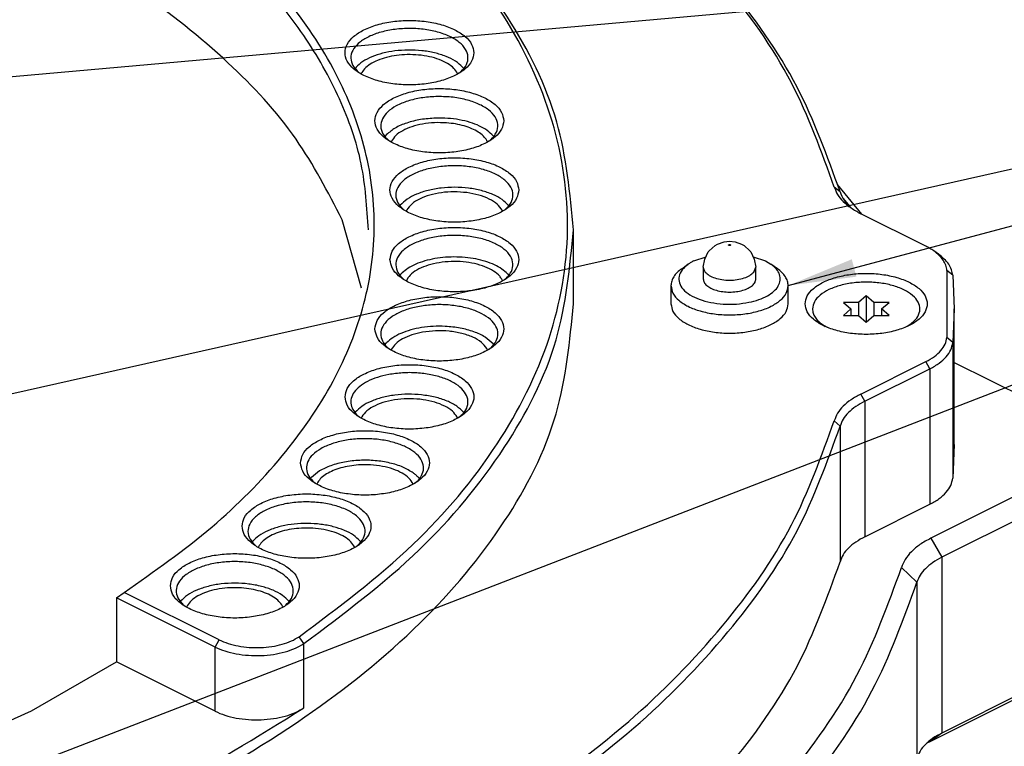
# Model space of a CAD drawing. Header units: inches. Extents: x -343 to 520, y -275 to 283.
# Tile 15 of 42: x -81 to -31, y -196 to -159. Entities that reach past the tile are written whole.
import ezdxf

# ---------------------------------------------------------------- set-up
doc = ezdxf.new("R2010")
doc.units = ezdxf.units.IN
doc.layers.add('1', color=7, linetype='Continuous')
doc.dimstyles.get("Standard").update_dxf_attribs({"dimtxt": 0.18, "dimasz": 0.18, "dimexe": 0.18, "dimexo": 0.0625, "dimgap": 0.09, "dimtad": 0, "dimtih": 1, "dimtoh": 1, "dimdec": 4, "dimzin": 0, "dimdsep": 46, "dimtxsty": 'Standard', "dimcen": 0.09, "dimadec": 0, "dimazin": 0, "dimtfac": 1, "dimtdec": 4, "dimtofl": 0, "dimtmove": 0, "dimatfit": 3, "dimfxl": 1, "dimtolj": 1, "dimtzin": 0, "dimarcsym": 0})

# ---------------------------------------------------------------- blocks, each defined once
blk = doc.blocks.new('0515-2034_3__135', base_point=(-40.6, -174.479))
at = {"color": 7, "linetype": 'Continuous'}
for p, q in [((-37.85, -172.864), (-38.24, -173.201)), ((-37.46, -173.201), (-37.85, -172.864)), ((-37.85, -172.864), (-37.85, -174.163)), ((-38.24, -173.201), (-39.019, -173.201)), ((-39.019, -173.201), (-38.629, -173.539)), ((-38.24, -173.201), (-38.24, -173.876)), ((-37.46, -173.201), (-37.46, -173.876)), ((-36.681, -173.201), (-37.46, -173.201)), ((-37.071, -173.539), (-36.681, -173.201)), ((-38.629, -173.539), (-39.019, -173.876)), ((-39.019, -173.876), (-38.24, -173.876)), ((-38.629, -173.539), (-38.629, -173.876)), ((-38.24, -173.876), (-37.85, -174.214)), ((-37.85, -174.214), (-37.46, -173.876)), ((-37.46, -173.876), (-36.681, -173.876)), ((-36.681, -173.876), (-37.071, -173.539)), ((-37.071, -173.539), (-37.071, -173.876)), ((-40.095, -174.333), (-39.953, -174.433)), ((-40.095, -174.333), (-39.849, -174.479)), ((-37.879, -174.188), (-37.85, -174.163)), ((-37.85, -174.163), (-37.821, -174.188)), ((-35.85, -174.479), (-35.605, -174.333)), ((-35.605, -174.333), (-35.748, -174.434))]:
    blk.add_line(p, q, dxfattribs=at)
for points, knots in [([(-35.605, -174.333), (-35.481, -174.233), (-35.256, -174.051), (-35.073, -173.66), (-35.124, -173.25), (-35.388, -172.89), (-35.812, -172.592), (-36.371, -172.361), (-37.029, -172.21), (-37.743, -172.149), (-38.465, -172.182), (-39.144, -172.308), (-39.738, -172.516), (-40.198, -172.796), (-40.53, -173.137), (-40.578, -173.413), (-40.6, -173.539)], [0, 0, 0, 0, 0.471549, 0.863312, 1.232894, 1.652947, 2.164646, 2.77189, 3.455346, 4.182854, 4.916161, 5.616261, 6.248602, 6.78923, 7.23382, 7.611459, 7.611459, 7.611459, 7.611459]), ([(-40.6, -173.539), (-40.593, -173.61), (-40.58, -173.758), (-40.473, -173.967), (-40.312, -174.166), (-40.17, -174.275), (-40.095, -174.333)], [0, 0, 0, 0, 0.2132269, 0.4405759, 0.6926607, 0.9753776, 0.9753776, 0.9753776, 0.9753776])]:
    blk.add_open_spline(points, degree=3, knots=knots, dxfattribs=at)
blk = doc.blocks.new('E7018-22581_smp_connector_ring__143', base_point=(-216.35, -226.202))
at = {"color": 7, "linetype": 'Continuous'}
for p, q in [((-63.986, -161.155), (-64.038, -161.221)), ((-58.68, -161.44), (-58.603, -161.372)), ((-58.462, -161.22), (-58.528, -161.141)), ((-63.838, -161.426), (-63.819, -161.442)), ((-63.724, -161.494), (-63.725, -161.497)), ((-58.776, -161.498), (-58.781, -161.484)), ((-62.419, -164.605), (-62.506, -164.705)), ((-62.305, -164.912), (-62.278, -164.933)), ((-57.243, -164.984), (-57.284, -164.902)), ((-57.155, -164.931), (-57.071, -164.86)), ((-56.931, -164.705), (-56.963, -164.663)), ((-62.176, -164.947), (-62.191, -164.984)), ((-61.716, -168.229), (-61.735, -168.254)), ((-61.534, -168.46), (-61.512, -168.478)), ((-61.387, -168.463), (-61.42, -168.532)), ((-56.379, -168.476), (-56.339, -168.443)), ((-56.158, -168.253), (-56.161, -168.248)), ((-38.613, -168.36), (-38.52, -168.432)), ((-63.708, -172.477), (-64.694, -168.968)), ((-56.473, -168.533), (-56.495, -168.483)), ((-34.796, -170.323), (-38.126, -168.659)), ((-52.85, -173.279), (-52.85, -169.486)), ((-34.146, -170.737), (-34.391, -170.563)), ((-61.735, -171.824), (-61.684, -171.761)), ((-56.299, -171.976), (-56.376, -172.043)), ((-56.227, -171.742), (-56.158, -171.824)), ((-33.715, -171.562), (-33.715, -174.996)), ((-33.415, -171.816), (-33.35, -173.539)), ((-61.515, -172.045), (-61.534, -172.029)), ((-56.472, -172.101), (-56.479, -172.085)), ((-33.35, -173.539), (-33.415, -175.262)), ((-33.35, -180.484), (-33.35, -173.539)), ((-62.506, -175.371), (-62.422, -175.273)), ((-57.07, -175.524), (-57.155, -175.596)), ((-56.965, -175.326), (-56.931, -175.371)), ((-62.279, -175.598), (-62.304, -175.579)), ((-62.177, -175.615), (-62.191, -175.649)), ((-57.243, -175.65), (-57.285, -175.566)), ((-38.126, -177.9), (-34.796, -176.235)), ((-37.913, -178.266), (-34.584, -176.601)), ((-64.039, -178.857), (-64.022, -178.834)), ((-63.815, -179.082), (-63.838, -179.064)), ((-58.64, -179.044), (-58.684, -179.08)), ((-58.467, -178.849), (-58.462, -178.856)), ((-63.692, -179.069), (-63.724, -179.135)), ((-58.777, -179.136), (-58.8, -179.085)), ((-33.35, -180.484), (-33.415, -182.207)), ((-66.315, -182.241), (-66.267, -182.181)), ((-66.095, -182.463), (-66.115, -182.446)), ((-65.95, -182.419), (-66.002, -182.517)), ((-61.053, -182.519), (-61.06, -182.5)), ((-60.88, -182.393), (-60.956, -182.46)), ((-60.81, -182.156), (-60.739, -182.241)), ((-37.913, -185.211), (-34.584, -183.546)), ((-69.31, -185.48), (-69.228, -185.384)), ((-63.771, -185.433), (-63.734, -185.48)), ((-69.084, -185.706), (-69.105, -185.69)), ((-68.982, -185.726), (-68.995, -185.758)), ((-64.047, -185.759), (-64.09, -185.673)), ((-63.874, -185.633), (-63.958, -185.705)), ((-76.26, -188.336), (-75.862, -188.063)), ((-70.993, -190.498), (-75.862, -188.063)), ((-71.205, -190.864), (-76.26, -188.336)), ((-76.26, -188.336), (-76.26, -191.627)), ((-72.986, -188.54), (-72.971, -188.519)), ((-67.417, -188.529), (-67.41, -188.539)), ((-72.763, -188.764), (-72.786, -188.746)), ((-72.641, -188.753), (-72.671, -188.818)), ((-67.724, -188.818), (-67.749, -188.765)), ((-67.585, -188.724), (-67.631, -188.762)), ((-80.611, -194.138), (-76.26, -191.627)), ((-71.205, -194.155), (-76.26, -191.627)), ((-83.626, -195.495), (-80.611, -194.138))]:
    blk.add_line(p, q, dxfattribs=at)
at = {"color": 1, "linetype": 'Continuous'}
for p, q in [((-39.188, -167.534), (-39.485, -167.295)), ((-33.415, -171.816), (-33.715, -171.562)), ((-33.415, -175.262), (-33.715, -174.996)), ((-33.415, -175.262), (-33.415, -182.207)), ((-34.584, -176.601), (-34.796, -176.235)), ((-34.584, -176.601), (-34.584, -183.546)), ((-37.913, -178.266), (-38.126, -177.9)), ((-37.913, -178.266), (-37.913, -185.211)), ((-39.188, -179.544), (-39.485, -179.264)), ((-39.188, -179.544), (-39.188, -186.49)), ((-71.205, -190.864), (-70.993, -190.498)), ((-66.659, -190.686), (-66.902, -190.338)), ((-71.205, -194.155), (-71.205, -190.864)), ((-66.659, -193.977), (-66.659, -190.686))]:
    blk.add_line(p, q, dxfattribs=at)
at = {"color": 7, "linetype": 'Continuous'}
for points, knots in [([(-64.694, -168.968), (-65.425, -167.555), (-66.962, -164.582), (-70.603, -160.688), (-75.177, -157.057), (-80.725, -153.802), (-87.104, -150.959), (-94.208, -148.587), (-101.899, -146.725), (-110.031, -145.423), (-118.448, -144.653), (-124.136, -144.638), (-126.996, -144.63)], [0, 0, 0, 0, 4.753857, 10.001563, 15.824697, 22.244738, 29.237335, 36.744152, 44.681846, 52.948939, 61.43141, 70.007537, 70.007537, 70.007537, 70.007537]), ([(-39.485, -167.295), (-40.14, -165.474), (-41.505, -161.684), (-45.22, -156.517), (-50.05, -151.575), (-53.972, -148.788), (-56.025, -147.33)], [0, 0, 0, 0, 5.779184, 12.034216, 18.897744, 26.43677, 26.43677, 26.43677, 26.43677]), ([(-39.188, -167.534), (-39.845, -165.707), (-41.214, -161.904), (-44.943, -156.719), (-49.79, -151.759), (-53.725, -148.963), (-55.785, -147.499)], [0, 0, 0, 0, 5.799297, 12.076098, 18.963514, 26.528777, 26.528777, 26.528777, 26.528777]), ([(-66.902, -190.338), (-64.887, -188.831), (-61.077, -185.983), (-56.673, -180.776), (-53.865, -175.258), (-52.848, -169.492), (-53.696, -163.713), (-56.347, -158.168), (-60.607, -152.924), (-64.335, -150.049), (-66.307, -148.528)], [0, 0, 0, 0, 7.529706, 14.234779, 20.265128, 25.899297, 31.515203, 37.495882, 44.131211, 51.5825, 51.5825, 51.5825, 51.5825]), ([(-52.85, -169.486), (-53.023, -167.618), (-53.38, -163.759), (-56.169, -158.265), (-60.388, -153.067), (-64.1, -150.211), (-66.062, -148.701)], [0, 0, 0, 0, 5.582674, 11.535092, 18.135138, 25.537191, 25.537191, 25.537191, 25.537191]), ([(-63.35, -169.486), (-63.424, -168.352), (-63.573, -166.044), (-64.766, -162.66), (-66.631, -159.379), (-69.216, -156.242), (-72.444, -153.251), (-74.954, -151.531), (-76.26, -150.636)], [0, 0, 0, 0, 3.395387, 6.909567, 10.644738, 14.676809, 19.053639, 23.797995, 23.797995, 23.797995, 23.797995]), ([(-75.862, -188.063), (-74.323, -186.988), (-71.388, -184.937), (-67.761, -181.28), (-65.076, -177.424), (-63.426, -173.378), (-62.866, -169.226), (-63.426, -165.075), (-65.076, -161.028), (-67.761, -157.172), (-71.388, -153.516), (-74.323, -151.464), (-75.862, -150.389)], [0, 0, 0, 0, 5.622587, 10.725548, 15.361092, 19.635308, 23.709896, 27.784484, 32.0587, 36.694244, 41.797205, 47.419792, 47.419792, 47.419792, 47.419792]), ([(-57.95, -160.407), (-57.976, -160.259), (-58.03, -159.939), (-58.408, -159.537), (-58.937, -159.204), (-59.622, -158.951), (-60.408, -158.793), (-61.25, -158.739), (-62.093, -158.793), (-62.88, -158.951), (-63.562, -159.204), (-64.097, -159.537), (-64.457, -159.939), (-64.593, -160.407), (-64.457, -160.876), (-64.097, -161.278), (-63.562, -161.61), (-62.88, -161.863), (-62.093, -162.022), (-61.25, -162.076), (-60.408, -162.022), (-59.622, -161.863), (-58.937, -161.61), (-58.408, -161.278), (-58.03, -160.876), (-57.976, -160.555), (-57.95, -160.407)], [0, 0, 0, 0, 0.441607, 0.958372, 1.584316, 2.316343, 3.12913, 3.985081, 4.841032, 5.65382, 6.385847, 7.01179, 7.528555, 7.970162, 8.411769, 8.928534, 9.554478, 10.286505, 11.099292, 11.955243, 12.811194, 13.623982, 14.356009, 14.981953, 15.498717, 15.940324, 15.940324, 15.940324, 15.940324]), ([(-58.603, -161.372), (-58.499, -161.259), (-58.305, -161.047), (-58.214, -160.615), (-58.363, -160.198), (-58.706, -159.842), (-59.204, -159.548), (-59.831, -159.327), (-60.548, -159.192), (-61.311, -159.151), (-62.07, -159.207), (-62.775, -159.356), (-63.384, -159.59), (-63.859, -159.894), (-64.176, -160.26), (-64.288, -160.683), (-64.16, -161.109), (-63.951, -161.315), (-63.838, -161.426)], [0, 0, 0, 0, 0.455603, 0.850364, 1.254071, 1.730634, 2.306196, 2.975448, 3.71446, 4.489059, 5.260576, 5.990719, 6.6465, 7.206255, 7.668658, 8.065963, 8.466255, 8.935652, 8.935652, 8.935652, 8.935652]), ([(-61.993, -160.318), (-62.204, -160.351), (-62.609, -160.416), (-63.164, -160.603), (-63.637, -160.833), (-63.876, -161.053), (-63.986, -161.155)], [0, 0, 0, 0, 0.639354, 1.228889, 1.751725, 2.19993, 2.19993, 2.19993, 2.19993]), ([(-58.528, -161.141), (-58.645, -161.037), (-58.897, -160.811), (-59.394, -160.579), (-59.976, -160.398), (-60.625, -160.292), (-61.307, -160.254), (-61.765, -160.297), (-61.993, -160.318)], [0, 0, 0, 0, 0.466534, 1.012049, 1.626774, 2.29137, 2.981002, 3.668373, 3.668373, 3.668373, 3.668373]), ([(-61.364, -160.505), (-61.546, -160.515), (-61.902, -160.534), (-62.411, -160.634), (-62.868, -160.782), (-63.248, -160.978), (-63.551, -161.206), (-63.67, -161.403), (-63.724, -161.494)], [0, 0, 0, 0, 0.545661, 1.06829, 1.550919, 1.98058, 2.350964, 2.666401, 2.666401, 2.666401, 2.666401]), ([(-58.781, -161.484), (-58.842, -161.388), (-58.975, -161.177), (-59.311, -160.94), (-59.732, -160.742), (-60.234, -160.599), (-60.786, -160.511), (-61.17, -160.507), (-61.364, -160.505)], [0, 0, 0, 0, 0.338671, 0.740468, 1.208623, 1.733746, 2.298825, 2.882519, 2.882519, 2.882519, 2.882519]), ([(-56.418, -163.893), (-56.443, -163.745), (-56.497, -163.424), (-56.876, -163.023), (-57.404, -162.69), (-58.089, -162.437), (-58.875, -162.279), (-59.718, -162.225), (-60.56, -162.279), (-61.347, -162.437), (-62.029, -162.69), (-62.564, -163.023), (-62.924, -163.424), (-63.061, -163.893), (-62.924, -164.362), (-62.564, -164.764), (-62.029, -165.096), (-61.347, -165.349), (-60.56, -165.507), (-59.718, -165.562), (-58.875, -165.507), (-58.089, -165.349), (-57.404, -165.096), (-56.876, -164.764), (-56.497, -164.362), (-56.443, -164.041), (-56.418, -163.893)], [0, 0, 0, 0, 0.441607, 0.958372, 1.584316, 2.316343, 3.12913, 3.985081, 4.841032, 5.65382, 6.385847, 7.01179, 7.528555, 7.970162, 8.411769, 8.928534, 9.554478, 10.286505, 11.099292, 11.955243, 12.811194, 13.623982, 14.356009, 14.981953, 15.498717, 15.940324, 15.940324, 15.940324, 15.940324]), ([(-59.901, -162.656), (-60.152, -162.672), (-60.638, -162.705), (-61.321, -162.867), (-61.905, -163.103), (-62.358, -163.408), (-62.655, -163.771), (-62.753, -164.186), (-62.622, -164.601), (-62.416, -164.803), (-62.305, -164.912)], [0, 0, 0, 0, 0.752792, 1.461036, 2.094632, 2.634721, 3.082262, 3.470209, 3.863901, 4.325014, 4.325014, 4.325014, 4.325014]), ([(-57.071, -164.86), (-56.965, -164.744), (-56.767, -164.528), (-56.681, -164.084), (-56.844, -163.661), (-57.207, -163.301), (-57.727, -163.008), (-58.378, -162.793), (-59.118, -162.661), (-59.637, -162.658), (-59.901, -162.656)], [0, 0, 0, 0, 0.464102, 0.865949, 1.279968, 1.772365, 2.368243, 3.059827, 3.820236, 4.612315, 4.612315, 4.612315, 4.612315]), ([(-59.898, -163.76), (-60.159, -163.777), (-60.664, -163.811), (-61.366, -163.988), (-61.971, -164.229), (-62.279, -164.487), (-62.419, -164.605)], [0, 0, 0, 0, 0.782257, 1.515035, 2.165051, 2.712819, 2.712819, 2.712819, 2.712819]), ([(-56.963, -164.663), (-57.058, -164.57), (-57.265, -164.368), (-57.674, -164.147), (-58.156, -163.963), (-58.704, -163.835), (-59.292, -163.759), (-59.695, -163.76), (-59.898, -163.76)], [0, 0, 0, 0, 0.399767, 0.86141, 1.38076, 1.946757, 2.543989, 3.154529, 3.154529, 3.154529, 3.154529]), ([(-59.352, -164.003), (-59.558, -163.995), (-59.967, -163.98), (-60.564, -164.05), (-61.113, -164.183), (-61.579, -164.381), (-61.955, -164.623), (-62.107, -164.846), (-62.176, -164.947)], [0, 0, 0, 0, 0.618901, 1.226522, 1.796514, 2.306919, 2.744178, 3.109177, 3.109177, 3.109177, 3.109177]), ([(-57.284, -164.902), (-57.34, -164.825), (-57.46, -164.657), (-57.731, -164.46), (-58.062, -164.287), (-58.454, -164.15), (-58.889, -164.049), (-59.195, -164.018), (-59.352, -164.003)], [0, 0, 0, 0, 0.286156, 0.615795, 0.990852, 1.407166, 1.856537, 2.328148, 2.328148, 2.328148, 2.328148]), ([(-55.647, -167.442), (-55.672, -167.294), (-55.726, -166.973), (-56.105, -166.571), (-56.633, -166.238), (-57.318, -165.986), (-58.104, -165.827), (-58.947, -165.773), (-59.789, -165.827), (-60.576, -165.986), (-61.258, -166.238), (-61.793, -166.571), (-62.153, -166.973), (-62.29, -167.442), (-62.153, -167.91), (-61.793, -168.312), (-61.258, -168.645), (-60.576, -168.897), (-59.789, -169.056), (-58.947, -169.11), (-58.104, -169.056), (-57.318, -168.897), (-56.633, -168.645), (-56.105, -168.312), (-55.726, -167.91), (-55.672, -167.589), (-55.647, -167.442)], [0, 0, 0, 0, 0.441607, 0.958372, 1.584316, 2.316343, 3.12913, 3.985081, 4.841032, 5.65382, 6.385847, 7.01179, 7.528555, 7.970162, 8.411769, 8.928534, 9.554478, 10.286505, 11.099292, 11.955243, 12.811194, 13.623982, 14.356009, 14.981953, 15.498717, 15.940324, 15.940324, 15.940324, 15.940324]), ([(-56.339, -168.443), (-56.228, -168.33), (-56.023, -168.121), (-55.908, -167.689), (-56.037, -167.266), (-56.369, -166.902), (-56.859, -166.601), (-57.482, -166.373), (-58.2, -166.231), (-58.966, -166.185), (-59.731, -166.236), (-60.445, -166.383), (-61.062, -166.614), (-61.545, -166.918), (-61.868, -167.286), (-61.985, -167.712), (-61.858, -168.141), (-61.648, -168.348), (-61.534, -168.46)], [0, 0, 0, 0, 0.467573, 0.868116, 1.270599, 1.742702, 2.314353, 2.982077, 3.722473, 4.501161, 5.27883, 6.016298, 6.67958, 7.246035, 7.713532, 8.114044, 8.516562, 8.988742, 8.988742, 8.988742, 8.988742]), ([(-56.161, -168.248), (-56.269, -168.139), (-56.506, -167.899), (-56.994, -167.651), (-57.574, -167.455), (-58.231, -167.335), (-58.926, -167.292), (-59.621, -167.33), (-60.281, -167.446), (-60.867, -167.638), (-61.362, -167.883), (-61.605, -168.12), (-61.716, -168.229)], [0, 0, 0, 0, 0.459905, 1.00283, 1.621009, 2.295128, 2.999223, 3.704206, 4.380901, 5.003064, 5.550865, 6.015664, 6.015664, 6.015664, 6.015664]), ([(-39.485, -167.295), (-39.435, -167.424), (-39.33, -167.698), (-39.023, -168.057), (-38.62, -168.39), (-38.297, -168.566), (-38.126, -168.659)], [0, 0, 0, 0, 0.413992, 0.874793, 1.394508, 1.976495, 1.976495, 1.976495, 1.976495]), ([(-58.312, -167.578), (-58.528, -167.559), (-58.96, -167.52), (-59.598, -167.567), (-60.196, -167.686), (-60.711, -167.88), (-61.131, -168.123), (-61.308, -168.357), (-61.387, -168.463)], [0, 0, 0, 0, 0.649474, 1.298272, 1.914528, 2.470466, 2.94722, 3.341948, 3.341948, 3.341948, 3.341948]), ([(-56.495, -168.483), (-56.574, -168.374), (-56.749, -168.131), (-57.178, -167.881), (-57.706, -167.679), (-58.103, -167.613), (-58.312, -167.578)], [0, 0, 0, 0, 0.40117, 0.888306, 1.458943, 2.092693, 2.092693, 2.092693, 2.092693]), ([(-39.188, -167.534), (-39.128, -167.682), (-39, -168.001), (-38.748, -168.235), (-38.613, -168.36)], [0, 0, 0, 0, 0.474242, 1.017134, 1.017134, 1.017134, 1.017134]), ([(-62.247, -171.011), (-62.221, -171.159), (-62.167, -171.479), (-61.789, -171.881), (-61.26, -172.214), (-60.575, -172.467), (-59.789, -172.625), (-58.947, -172.679), (-58.104, -172.625), (-57.317, -172.467), (-56.635, -172.214), (-56.1, -171.881), (-55.74, -171.479), (-55.604, -171.011), (-55.74, -170.542), (-56.1, -170.14), (-56.635, -169.808), (-57.317, -169.555), (-58.104, -169.396), (-58.947, -169.342), (-59.789, -169.396), (-60.575, -169.555), (-61.26, -169.808), (-61.789, -170.14), (-62.167, -170.542), (-62.221, -170.863), (-62.247, -171.011)], [0, 0, 0, 0, 0.441607, 0.958372, 1.584316, 2.316343, 3.12913, 3.985081, 4.841032, 5.65382, 6.385847, 7.01179, 7.528555, 7.970162, 8.411769, 8.928534, 9.554478, 10.286505, 11.099292, 11.955243, 12.811194, 13.623982, 14.356009, 14.981953, 15.498717, 15.940324, 15.940324, 15.940324, 15.940324]), ([(-66.659, -190.686), (-64.612, -189.156), (-60.743, -186.265), (-56.33, -180.968), (-53.407, -175.353), (-53.031, -171.398), (-52.85, -169.486)], [0, 0, 0, 0, 7.642382, 14.438852, 20.54741, 26.2611, 26.2611, 26.2611, 26.2611]), ([(-56.299, -171.976), (-56.195, -171.862), (-56.001, -171.65), (-55.911, -171.218), (-56.059, -170.802), (-56.402, -170.445), (-56.9, -170.151), (-57.527, -169.931), (-58.244, -169.795), (-59.007, -169.754), (-59.766, -169.81), (-60.472, -169.96), (-61.081, -170.193), (-61.556, -170.497), (-61.872, -170.863), (-61.984, -171.287), (-61.856, -171.713), (-61.647, -171.918), (-61.534, -172.029)], [0, 0, 0, 0, 0.455604, 0.850365, 1.254071, 1.730635, 2.306197, 2.975449, 3.714461, 4.48906, 5.260577, 5.990721, 6.646502, 7.206257, 7.66866, 8.065965, 8.466257, 8.935654, 8.935654, 8.935654, 8.935654]), ([(-34.391, -170.563), (-34.454, -170.521), (-34.585, -170.433), (-34.724, -170.361), (-34.796, -170.323)], [0, 0, 0, 0, 0.2288792, 0.470913, 0.470913, 0.470913, 0.470913]), ([(-58.968, -170.875), (-59.157, -170.88), (-59.531, -170.892), (-60.073, -170.975), (-60.576, -171.104), (-61.02, -171.28), (-61.399, -171.489), (-61.593, -171.674), (-61.684, -171.761)], [0, 0, 0, 0, 0.568101, 1.120345, 1.642495, 2.12247, 2.551691, 2.926949, 2.926949, 2.926949, 2.926949]), ([(-56.227, -171.742), (-56.32, -171.656), (-56.52, -171.472), (-56.904, -171.266), (-57.352, -171.093), (-57.859, -170.968), (-58.404, -170.888), (-58.778, -170.879), (-58.968, -170.875)], [0, 0, 0, 0, 0.379232, 0.812427, 1.295894, 1.820738, 2.374675, 2.943354, 2.943354, 2.943354, 2.943354]), ([(-33.715, -171.562), (-33.729, -171.472), (-33.76, -171.285), (-33.906, -171.024), (-34.115, -170.775), (-34.296, -170.636), (-34.391, -170.563)], [0, 0, 0, 0, 0.27178, 0.56304, 0.884819, 1.243207, 1.243207, 1.243207, 1.243207]), ([(-33.415, -171.816), (-33.431, -171.719), (-33.464, -171.517), (-33.621, -171.234), (-33.848, -170.965), (-34.043, -170.815), (-34.146, -170.737)], [0, 0, 0, 0, 0.293817, 0.608693, 0.956562, 1.344008, 1.344008, 1.344008, 1.344008]), ([(-56.692, -171.795), (-56.805, -171.704), (-57.05, -171.507), (-57.519, -171.315), (-58.061, -171.173), (-58.656, -171.103), (-59.267, -171.105), (-59.86, -171.179), (-60.401, -171.321), (-60.856, -171.525), (-61.219, -171.773), (-61.358, -171.998), (-61.421, -172.1)], [0, 0, 0, 0, 0.432167, 0.937958, 1.504564, 2.110451, 2.729461, 3.334018, 3.898109, 4.400519, 4.829, 5.186643, 5.186643, 5.186643, 5.186643]), ([(-56.479, -172.085), (-56.506, -172.034), (-56.564, -171.928), (-56.648, -171.84), (-56.692, -171.795)], [0, 0, 0, 0, 0.1731986, 0.3621621, 0.3621621, 0.3621621, 0.3621621]), ([(-40.975, -173.279), (-40.951, -173.419), (-40.9, -173.723), (-40.541, -174.103), (-40.04, -174.418), (-39.392, -174.658), (-38.648, -174.808), (-37.85, -174.859), (-37.052, -174.808), (-36.307, -174.658), (-35.661, -174.418), (-35.154, -174.103), (-34.813, -173.723), (-34.684, -173.279), (-34.813, -172.835), (-35.154, -172.455), (-35.661, -172.14), (-36.307, -171.901), (-37.052, -171.75), (-37.85, -171.699), (-38.648, -171.75), (-39.392, -171.901), (-40.04, -172.14), (-40.541, -172.455), (-40.9, -172.835), (-40.951, -173.139), (-40.975, -173.279)], [0, 0, 0, 0, 0.418189, 0.907549, 1.500299, 2.193506, 2.963191, 3.773751, 4.584311, 5.353996, 6.047203, 6.639953, 7.129314, 7.547502, 7.965691, 8.455051, 9.047801, 9.741008, 10.510693, 11.321253, 12.131813, 12.901498, 13.594705, 14.187455, 14.676816, 15.095004, 15.095004, 15.095004, 15.095004]), ([(-63.018, -174.559), (-62.992, -174.707), (-62.938, -175.028), (-62.559, -175.43), (-62.031, -175.762), (-61.346, -176.015), (-60.56, -176.173), (-59.717, -176.227), (-58.875, -176.173), (-58.088, -176.015), (-57.406, -175.762), (-56.871, -175.43), (-56.511, -175.028), (-56.375, -174.559), (-56.511, -174.09), (-56.871, -173.689), (-57.406, -173.356), (-58.088, -173.103), (-58.875, -172.945), (-59.717, -172.891), (-60.56, -172.945), (-61.346, -173.103), (-62.031, -173.356), (-62.559, -173.689), (-62.938, -174.09), (-62.992, -174.411), (-63.018, -174.559)], [0, 0, 0, 0, 0.441607, 0.958372, 1.584316, 2.316343, 3.12913, 3.985081, 4.841032, 5.65382, 6.385847, 7.01179, 7.528555, 7.970162, 8.411769, 8.928534, 9.554478, 10.286505, 11.099292, 11.955243, 12.811194, 13.623982, 14.356009, 14.981953, 15.498717, 15.940324, 15.940324, 15.940324, 15.940324]), ([(-82.529, -202.404), (-79.631, -201.255), (-74.095, -199.062), (-66.736, -194.768), (-60.731, -189.989), (-56.309, -184.744), (-53.406, -179.131), (-53.031, -175.186), (-52.85, -173.279)], [0, 0, 0, 0, 9.341718, 17.844153, 25.46308, 32.240392, 38.333756, 44.034734, 44.034734, 44.034734, 44.034734]), ([(-57.07, -175.524), (-56.97, -175.415), (-56.782, -175.211), (-56.683, -174.801), (-56.802, -174.399), (-57.108, -174.049), (-57.561, -173.755), (-58.139, -173.525), (-58.811, -173.373), (-59.536, -173.306), (-60.273, -173.329), (-60.976, -173.441), (-61.605, -173.633), (-62.123, -173.897), (-62.503, -174.221), (-62.719, -174.598), (-62.732, -175.017), (-62.591, -175.241), (-62.518, -175.357)], [0, 0, 0, 0, 0.439447, 0.820603, 1.204524, 1.650554, 2.186569, 2.811777, 3.507709, 4.24579, 4.9924, 5.712963, 6.375884, 6.957002, 7.445683, 7.854326, 8.228233, 8.633095, 8.633095, 8.633095, 8.633095]), ([(-47.85, -173.279), (-47.827, -173.414), (-47.778, -173.705), (-47.434, -174.07), (-46.953, -174.373), (-46.331, -174.603), (-45.616, -174.747), (-44.85, -174.796), (-44.084, -174.747), (-43.369, -174.603), (-42.747, -174.373), (-42.266, -174.07), (-41.922, -173.705), (-41.873, -173.414), (-41.85, -173.279)], [0, 0, 0, 0, 0.401461, 0.871247, 1.440287, 2.105766, 2.844664, 3.622801, 4.400939, 5.139836, 5.805316, 6.374356, 6.844142, 7.245603, 7.245603, 7.245603, 7.245603]), ([(-59.415, -174.431), (-59.618, -174.426), (-60.023, -174.418), (-60.616, -174.482), (-61.174, -174.599), (-61.67, -174.773), (-62.097, -174.985), (-62.318, -175.182), (-62.422, -175.273)], [0, 0, 0, 0, 0.610938, 1.212319, 1.7859, 2.315635, 2.789419, 3.201449, 3.201449, 3.201449, 3.201449]), ([(-56.965, -175.326), (-57.096, -175.206), (-57.384, -174.941), (-57.97, -174.687), (-58.657, -174.496), (-59.156, -174.453), (-59.415, -174.431)], [0, 0, 0, 0, 0.531687, 1.166776, 1.888737, 2.665886, 2.665886, 2.665886, 2.665886]), ([(-60.579, -174.731), (-60.765, -174.771), (-61.117, -174.848), (-61.582, -175.05), (-61.957, -175.291), (-62.108, -175.514), (-62.177, -175.615)], [0, 0, 0, 0, 0.569634, 1.079546, 1.516258, 1.88079, 1.88079, 1.88079, 1.88079]), ([(-57.285, -175.566), (-57.373, -175.455), (-57.568, -175.209), (-58.027, -174.962), (-58.586, -174.771), (-59.228, -174.665), (-59.904, -174.639), (-60.355, -174.7), (-60.579, -174.731)], [0, 0, 0, 0, 0.421198, 0.933918, 1.532018, 2.19122, 2.877642, 3.553683, 3.553683, 3.553683, 3.553683]), ([(-34.796, -176.235), (-34.645, -176.152), (-34.362, -175.996), (-34.023, -175.693), (-33.785, -175.36), (-33.737, -175.113), (-33.715, -174.996)], [0, 0, 0, 0, 0.514661, 0.965199, 1.357926, 1.711994, 1.711994, 1.711994, 1.711994]), ([(-62.518, -175.357), (-62.486, -175.396), (-62.421, -175.475), (-62.344, -175.544), (-62.304, -175.579)], [0, 0, 0, 0, 0.1493047, 0.3080602, 0.3080602, 0.3080602, 0.3080602]), ([(-34.584, -176.601), (-34.42, -176.511), (-34.115, -176.343), (-33.749, -176.014), (-33.491, -175.655), (-33.439, -175.388), (-33.415, -175.262)], [0, 0, 0, 0, 0.556391, 1.043458, 1.468028, 1.850804, 1.850804, 1.850804, 1.850804]), ([(-64.55, -178.045), (-64.525, -178.193), (-64.471, -178.514), (-64.092, -178.915), (-63.563, -179.248), (-62.879, -179.501), (-62.093, -179.659), (-61.25, -179.713), (-60.408, -179.659), (-59.621, -179.501), (-58.939, -179.248), (-58.404, -178.915), (-58.044, -178.514), (-57.907, -178.045), (-58.044, -177.576), (-58.404, -177.175), (-58.939, -176.842), (-59.621, -176.589), (-60.408, -176.431), (-61.25, -176.377), (-62.093, -176.431), (-62.879, -176.589), (-63.563, -176.842), (-64.092, -177.175), (-64.471, -177.576), (-64.525, -177.897), (-64.55, -178.045)], [0, 0, 0, 0, 0.441607, 0.958372, 1.584316, 2.316343, 3.12913, 3.985081, 4.841032, 5.65382, 6.385847, 7.01179, 7.528555, 7.970162, 8.411769, 8.928534, 9.554478, 10.286505, 11.099292, 11.955243, 12.811194, 13.623982, 14.356009, 14.981953, 15.498717, 15.940324, 15.940324, 15.940324, 15.940324]), ([(-62.312, -176.902), (-62.507, -176.946), (-62.88, -177.029), (-63.382, -177.233), (-63.789, -177.484), (-64.085, -177.777), (-64.251, -178.108), (-64.26, -178.459), (-64.114, -178.797), (-63.935, -178.971), (-63.838, -179.064)], [0, 0, 0, 0, 0.598679, 1.142375, 1.618891, 2.025784, 2.375833, 2.701398, 3.046386, 3.445361, 3.445361, 3.445361, 3.445361]), ([(-58.64, -179.044), (-58.536, -178.939), (-58.343, -178.742), (-58.219, -178.347), (-58.302, -177.949), (-58.572, -177.597), (-58.989, -177.297), (-59.531, -177.058), (-60.171, -176.889), (-60.873, -176.803), (-61.597, -176.796), (-62.076, -176.867), (-62.312, -176.902)], [0, 0, 0, 0, 0.439512, 0.817573, 1.18894, 1.612377, 2.119687, 2.714469, 3.382193, 4.097729, 4.830288, 5.547232, 5.547232, 5.547232, 5.547232]), ([(-60.627, -177.942), (-60.857, -177.925), (-61.315, -177.892), (-61.993, -177.943), (-62.634, -178.062), (-63.2, -178.255), (-63.679, -178.496), (-63.914, -178.728), (-64.022, -178.834)], [0, 0, 0, 0, 0.689778, 1.376942, 2.034429, 2.638135, 3.17007, 3.622716, 3.622716, 3.622716, 3.622716]), ([(-58.467, -178.849), (-58.58, -178.736), (-58.828, -178.488), (-59.341, -178.237), (-59.948, -178.037), (-60.394, -177.974), (-60.627, -177.942)], [0, 0, 0, 0, 0.477768, 1.044301, 1.690097, 2.392921, 2.392921, 2.392921, 2.392921]), ([(-38.126, -177.9), (-38.297, -177.993), (-38.62, -178.168), (-39.023, -178.502), (-39.33, -178.86), (-39.435, -179.134), (-39.485, -179.264)], [0, 0, 0, 0, 0.581987, 1.101702, 1.562504, 1.976495, 1.976495, 1.976495, 1.976495]), ([(-61.849, -178.177), (-62.059, -178.21), (-62.459, -178.274), (-62.992, -178.472), (-63.428, -178.719), (-63.61, -178.96), (-63.692, -179.069)], [0, 0, 0, 0, 0.636425, 1.211211, 1.70325, 2.108795, 2.108795, 2.108795, 2.108795]), ([(-58.8, -179.085), (-58.876, -178.978), (-59.046, -178.743), (-59.46, -178.496), (-59.969, -178.298), (-60.563, -178.176), (-61.201, -178.124), (-61.633, -178.159), (-61.849, -178.177)], [0, 0, 0, 0, 0.390473, 0.862443, 1.414274, 2.027786, 2.675569, 3.325878, 3.325878, 3.325878, 3.325878]), ([(-37.913, -178.266), (-38.074, -178.353), (-38.377, -178.517), (-38.754, -178.83), (-39.042, -179.166), (-39.141, -179.423), (-39.188, -179.544)], [0, 0, 0, 0, 0.545613, 1.032845, 1.464847, 1.852964, 1.852964, 1.852964, 1.852964]), ([(-56.025, -199.229), (-53.972, -197.77), (-50.05, -194.984), (-45.22, -190.041), (-41.505, -184.874), (-40.14, -181.084), (-39.485, -179.264)], [0, 0, 0, 0, 7.539025, 14.402554, 20.657586, 26.43677, 26.43677, 26.43677, 26.43677]), ([(-55.785, -199.579), (-53.725, -198.115), (-49.79, -195.319), (-44.943, -190.359), (-41.214, -185.174), (-39.845, -181.371), (-39.188, -179.544)], [0, 0, 0, 0, 7.565263, 14.452679, 20.72948, 26.528777, 26.528777, 26.528777, 26.528777]), ([(-66.827, -181.428), (-66.802, -181.576), (-66.748, -181.897), (-66.369, -182.298), (-65.84, -182.631), (-65.156, -182.884), (-64.37, -183.042), (-63.527, -183.096), (-62.685, -183.042), (-61.898, -182.884), (-61.216, -182.631), (-60.681, -182.298), (-60.321, -181.897), (-60.184, -181.428), (-60.321, -180.959), (-60.681, -180.557), (-61.216, -180.225), (-61.898, -179.972), (-62.685, -179.813), (-63.527, -179.759), (-64.37, -179.813), (-65.156, -179.972), (-65.84, -180.225), (-66.369, -180.557), (-66.748, -180.959), (-66.802, -181.28), (-66.827, -181.428)], [0, 0, 0, 0, 0.441607, 0.958372, 1.584316, 2.316343, 3.12913, 3.985081, 4.841032, 5.65382, 6.385847, 7.01179, 7.528555, 7.970162, 8.411769, 8.928534, 9.554478, 10.286505, 11.099292, 11.955243, 12.811194, 13.623982, 14.356009, 14.981953, 15.498717, 15.940324, 15.940324, 15.940324, 15.940324]), ([(-60.686, -182.169), (-60.622, -182.05), (-60.498, -181.819), (-60.548, -181.401), (-60.793, -181.033), (-61.198, -180.718), (-61.736, -180.466), (-62.379, -180.285), (-63.091, -180.188), (-63.829, -180.18), (-64.549, -180.261), (-65.207, -180.427), (-65.767, -180.667), (-66.198, -180.971), (-66.476, -181.33), (-66.56, -181.738), (-66.426, -182.142), (-66.224, -182.34), (-66.115, -182.446)], [0, 0, 0, 0, 0.39569, 0.770878, 1.190419, 1.6941, 2.289752, 2.963992, 3.691094, 4.438695, 5.17211, 5.858249, 6.469799, 6.990565, 7.42363, 7.802449, 8.18955, 8.642343, 8.642343, 8.642343, 8.642343]), ([(-61.052, -181.944), (-61.225, -181.838), (-61.599, -181.611), (-62.268, -181.414), (-63.013, -181.296), (-63.794, -181.281), (-64.558, -181.364), (-65.249, -181.546), (-65.84, -181.797), (-66.133, -182.061), (-66.267, -182.181)], [0, 0, 0, 0, 0.607159, 1.307695, 2.073255, 2.865996, 3.64457, 4.369431, 5.008461, 5.544332, 5.544332, 5.544332, 5.544332]), ([(-63.856, -181.535), (-64.013, -181.549), (-64.32, -181.578), (-64.758, -181.676), (-65.154, -181.809), (-65.491, -181.98), (-65.767, -182.175), (-65.892, -182.342), (-65.95, -182.419)], [0, 0, 0, 0, 0.472827, 0.924324, 1.343521, 1.721971, 2.055139, 2.344397, 2.344397, 2.344397, 2.344397]), ([(-61.06, -182.5), (-61.126, -182.398), (-61.272, -182.174), (-61.641, -181.93), (-62.101, -181.728), (-62.646, -181.591), (-63.241, -181.516), (-63.65, -181.529), (-63.856, -181.535)], [0, 0, 0, 0, 0.36115, 0.793863, 1.300153, 1.867127, 2.473205, 3.092209, 3.092209, 3.092209, 3.092209]), ([(-60.81, -182.156), (-60.846, -182.119), (-60.922, -182.043), (-61.008, -181.978), (-61.052, -181.944)], [0, 0, 0, 0, 0.1564644, 0.3227008, 0.3227008, 0.3227008, 0.3227008]), ([(-60.88, -182.393), (-60.843, -182.357), (-60.772, -182.288), (-60.714, -182.207), (-60.686, -182.169)], [0, 0, 0, 0, 0.1530683, 0.2971616, 0.2971616, 0.2971616, 0.2971616]), ([(-34.584, -183.546), (-34.42, -183.457), (-34.115, -183.289), (-33.749, -182.96), (-33.491, -182.601), (-33.439, -182.334), (-33.415, -182.207)], [0, 0, 0, 0, 0.556391, 1.043458, 1.468028, 1.850804, 1.850804, 1.850804, 1.850804]), ([(-69.821, -184.668), (-69.796, -184.816), (-69.742, -185.137), (-69.363, -185.538), (-68.835, -185.871), (-68.15, -186.124), (-67.364, -186.282), (-66.521, -186.336), (-65.679, -186.282), (-64.892, -186.124), (-64.21, -185.871), (-63.675, -185.538), (-63.315, -185.137), (-63.178, -184.668), (-63.315, -184.199), (-63.675, -183.797), (-64.21, -183.465), (-64.892, -183.212), (-65.679, -183.054), (-66.521, -182.999), (-67.364, -183.054), (-68.15, -183.212), (-68.835, -183.465), (-69.363, -183.797), (-69.742, -184.199), (-69.796, -184.52), (-69.821, -184.668)], [0, 0, 0, 0, 0.441607, 0.958372, 1.584316, 2.316343, 3.12913, 3.985081, 4.841032, 5.65382, 6.385847, 7.01179, 7.528555, 7.970162, 8.411769, 8.928534, 9.554478, 10.286505, 11.099292, 11.955243, 12.811194, 13.623982, 14.356009, 14.981953, 15.498717, 15.940324, 15.940324, 15.940324, 15.940324]), ([(-63.874, -185.633), (-63.77, -185.519), (-63.576, -185.307), (-63.485, -184.875), (-63.634, -184.458), (-63.978, -184.101), (-64.477, -183.808), (-65.104, -183.587), (-65.822, -183.452), (-66.586, -183.411), (-67.345, -183.468), (-68.051, -183.618), (-68.659, -183.852), (-69.134, -184.157), (-69.449, -184.524), (-69.559, -184.948), (-69.429, -185.374), (-69.219, -185.579), (-69.105, -185.69)], [0, 0, 0, 0, 0.455865, 0.850848, 1.254884, 1.731956, 2.308171, 2.978141, 3.717845, 4.493013, 5.264896, 5.995143, 6.650752, 7.21012, 7.672117, 8.069372, 8.470299, 8.940887, 8.940887, 8.940887, 8.940887]), ([(-63.771, -185.433), (-63.881, -185.329), (-64.12, -185.102), (-64.599, -184.866), (-65.163, -184.679), (-65.798, -184.563), (-66.469, -184.519), (-67.142, -184.551), (-67.785, -184.656), (-68.362, -184.833), (-68.856, -185.061), (-69.11, -185.282), (-69.228, -185.384)], [0, 0, 0, 0, 0.452823, 0.983047, 1.582654, 2.233914, 2.913405, 3.594969, 4.252252, 4.86123, 5.403063, 5.867887, 5.867887, 5.867887, 5.867887]), ([(-66.783, -184.771), (-66.952, -184.785), (-67.283, -184.811), (-67.753, -184.914), (-68.175, -185.059), (-68.527, -185.245), (-68.811, -185.459), (-68.928, -185.642), (-68.982, -185.726)], [0, 0, 0, 0, 0.508116, 0.992697, 1.440189, 1.840378, 2.188381, 2.487587, 2.487587, 2.487587, 2.487587]), ([(-64.09, -185.673), (-64.162, -185.578), (-64.319, -185.372), (-64.681, -185.147), (-65.123, -184.96), (-65.641, -184.832), (-66.202, -184.76), (-66.588, -184.767), (-66.783, -184.771)], [0, 0, 0, 0, 0.353397, 0.772293, 1.256126, 1.793189, 2.365109, 2.949863, 2.949863, 2.949863, 2.949863]), ([(-37.913, -185.211), (-38.074, -185.298), (-38.377, -185.463), (-38.754, -185.775), (-39.042, -186.111), (-39.141, -186.368), (-39.188, -186.49)], [0, 0, 0, 0, 0.545613, 1.032845, 1.464847, 1.852964, 1.852964, 1.852964, 1.852964]), ([(-73.498, -187.727), (-73.473, -187.875), (-73.418, -188.196), (-73.04, -188.598), (-72.511, -188.93), (-71.827, -189.183), (-71.04, -189.341), (-70.198, -189.396), (-69.356, -189.341), (-68.569, -189.183), (-67.887, -188.93), (-67.351, -188.598), (-66.991, -188.196), (-66.855, -187.727), (-66.991, -187.258), (-67.351, -186.857), (-67.887, -186.524), (-68.569, -186.271), (-69.356, -186.113), (-70.198, -186.059), (-71.04, -186.113), (-71.827, -186.271), (-72.511, -186.524), (-73.04, -186.857), (-73.418, -187.258), (-73.473, -187.579), (-73.498, -187.727)], [0, 0, 0, 0, 0.441607, 0.958372, 1.584316, 2.316343, 3.12913, 3.985081, 4.841032, 5.65382, 6.385847, 7.01179, 7.528555, 7.970162, 8.411769, 8.928534, 9.554478, 10.286505, 11.099292, 11.955243, 12.811194, 13.623982, 14.356009, 14.981953, 15.498717, 15.940324, 15.940324, 15.940324, 15.940324]), ([(-67.585, -188.724), (-67.478, -188.614), (-67.278, -188.41), (-67.162, -187.992), (-67.275, -187.579), (-67.583, -187.22), (-68.045, -186.92), (-68.637, -186.688), (-69.325, -186.535), (-70.067, -186.473), (-70.817, -186.503), (-71.528, -186.625), (-72.158, -186.831), (-72.669, -187.109), (-73.033, -187.447), (-73.22, -187.844), (-73.185, -188.271), (-73.019, -188.49), (-72.931, -188.605)], [0, 0, 0, 0, 0.455421, 0.846534, 1.236645, 1.689697, 2.236209, 2.875477, 3.587679, 4.342193, 5.103144, 5.833909, 6.501488, 7.081548, 7.565518, 7.971672, 8.354159, 8.781927, 8.781927, 8.781927, 8.781927]), ([(-55.785, -206.524), (-53.725, -205.061), (-49.79, -202.264), (-44.943, -197.305), (-41.214, -192.12), (-39.845, -188.316), (-39.188, -186.49)], [0, 0, 0, 0, 7.565263, 14.452679, 20.72948, 26.528777, 26.528777, 26.528777, 26.528777]), ([(-67.417, -188.529), (-67.526, -188.42), (-67.763, -188.181), (-68.254, -187.934), (-68.835, -187.739), (-69.493, -187.619), (-70.187, -187.577), (-70.883, -187.617), (-71.542, -187.734), (-72.126, -187.927), (-72.62, -188.172), (-72.861, -188.41), (-72.971, -188.519)], [0, 0, 0, 0, 0.461122, 1.005264, 1.624443, 2.299213, 3.003539, 3.708311, 4.384373, 5.005551, 5.55214, 6.015716, 6.015716, 6.015716, 6.015716]), ([(-69.98, -187.828), (-70.175, -187.826), (-70.56, -187.822), (-71.119, -187.899), (-71.632, -188.032), (-72.068, -188.222), (-72.423, -188.45), (-72.573, -188.658), (-72.641, -188.753)], [0, 0, 0, 0, 0.584598, 1.15465, 1.68832, 2.167612, 2.581472, 2.930408, 2.930408, 2.930408, 2.930408]), ([(-67.749, -188.765), (-67.806, -188.68), (-67.929, -188.499), (-68.219, -188.287), (-68.578, -188.104), (-69.005, -187.964), (-69.478, -187.864), (-69.81, -187.84), (-69.98, -187.828)], [0, 0, 0, 0, 0.302923, 0.655342, 1.059805, 1.510881, 1.998008, 2.507422, 2.507422, 2.507422, 2.507422]), ([(-72.931, -188.605), (-72.909, -188.629), (-72.862, -188.679), (-72.812, -188.723), (-72.786, -188.746)], [0, 0, 0, 0, 0.0992011, 0.2024025, 0.2024025, 0.2024025, 0.2024025]), ([(-70.993, -190.498), (-70.844, -190.563), (-70.53, -190.7), (-70.01, -190.821), (-69.452, -190.891), (-68.876, -190.899), (-68.309, -190.848), (-67.779, -190.735), (-67.303, -190.577), (-67.03, -190.414), (-66.902, -190.338)], [0, 0, 0, 0, 0.48841, 1.024956, 1.593452, 2.174817, 2.748893, 3.296124, 3.79932, 4.245727, 4.245727, 4.245727, 4.245727]), ([(-71.205, -190.864), (-71.039, -190.936), (-70.69, -191.088), (-70.113, -191.223), (-69.493, -191.301), (-68.853, -191.31), (-68.223, -191.252), (-67.634, -191.128), (-67.105, -190.951), (-66.802, -190.771), (-66.659, -190.686)], [0, 0, 0, 0, 0.542678, 1.13884, 1.770502, 2.416464, 3.054325, 3.66236, 4.221467, 4.717475, 4.717475, 4.717475, 4.717475]), ([(-82.449, -201.872), (-79.567, -200.749), (-74.059, -198.603), (-69.048, -195.47), (-66.659, -193.977)], [0, 0, 0, 0, 9.256425, 17.688177, 17.688177, 17.688177, 17.688177]), ([(-71.205, -194.155), (-71.039, -194.227), (-70.69, -194.379), (-70.113, -194.514), (-69.493, -194.592), (-68.853, -194.601), (-68.223, -194.543), (-67.634, -194.418), (-67.105, -194.242), (-66.802, -194.062), (-66.659, -193.977)], [0, 0, 0, 0, 0.542678, 1.13884, 1.770502, 2.416464, 3.054325, 3.66236, 4.221467, 4.717475, 4.717475, 4.717475, 4.717475])]:
    blk.add_open_spline(points, degree=3, knots=knots, dxfattribs=at)
blk = doc.blocks.new('GN615_1-M6-BSN_6__144', base_point=(-47.85, -173.844))
at = {"color": 7, "linetype": 'Continuous'}
for p, q in [((-45.892, -170.557), (-45.591, -170.295)), ((-45.591, -170.295), (-45.462, -170.22)), ((-45.462, -170.22), (-45.131, -170.103)), ((-45.131, -170.103), (-44.85, -170.07)), ((-44.85, -170.07), (-44.569, -170.103)), ((-44.569, -170.103), (-44.238, -170.22)), ((-44.238, -170.22), (-44.109, -170.295)), ((-44.109, -170.295), (-43.808, -170.557)), ((-46.688, -171.078), (-46.055, -170.867)), ((-46.2, -171.391), (-46.112, -170.989)), ((-46.112, -170.989), (-45.938, -170.615)), ((-45.938, -170.615), (-45.892, -170.557)), ((-43.808, -170.557), (-43.762, -170.615)), ((-43.762, -170.615), (-43.588, -170.989)), ((-43.645, -170.867), (-43.012, -171.078)), ((-43.588, -170.989), (-43.5, -171.391)), ((-47.299, -171.478), (-46.973, -171.247)), ((-46.2, -171.391), (-46.2, -171.997)), ((-43.603, -171.65), (-43.5, -171.391)), ((-43.5, -171.997), (-43.5, -171.391)), ((-43.012, -171.078), (-42.727, -171.247)), ((-42.401, -171.478), (-42.727, -171.247)), ((-47.85, -172.344), (-47.85, -173.279)), ((-41.85, -173.279), (-41.85, -172.344))]:
    blk.add_line(p, q, dxfattribs=at)
at = {"color": 1, "linetype": 'Continuous'}
for points, knots in [([(-44.8, -170.265), (-44.802, -170.261), (-44.806, -170.25), (-44.827, -170.242), (-44.85, -170.239), (-44.874, -170.242), (-44.893, -170.25), (-44.903, -170.265), (-44.893, -170.281), (-44.874, -170.288), (-44.85, -170.292), (-44.827, -170.288), (-44.806, -170.281), (-44.802, -170.27), (-44.8, -170.265)], [0, 0, 0, 0, 0.0141819, 0.0346428, 0.0598661, 0.0850894, 0.1055503, 0.1197323, 0.1339142, 0.1543751, 0.1795984, 0.2048217, 0.2252826, 0.2394645, 0.2394645, 0.2394645, 0.2394645]), ([(-46.097, -171.65), (-46.032, -171.71), (-45.888, -171.845), (-45.587, -171.966), (-45.235, -172.048), (-44.85, -172.075), (-44.465, -172.048), (-44.113, -171.966), (-43.812, -171.845), (-43.668, -171.71), (-43.603, -171.65)], [0, 0, 0, 0, 0.265236, 0.587516, 0.955529, 1.348489, 1.74145, 2.109463, 2.431742, 2.696979, 2.696979, 2.696979, 2.696979])]:
    blk.add_open_spline(points, degree=3, knots=knots, dxfattribs=at)
at = {"color": 7, "linetype": 'Continuous'}
for points, knots in [([(-47.299, -171.478), (-47.381, -171.541), (-47.536, -171.66), (-47.712, -171.876), (-47.828, -172.105), (-47.843, -172.266), (-47.85, -172.344)], [0, 0, 0, 0, 0.308419, 0.58342, 0.831438, 1.064049, 1.064049, 1.064049, 1.064049]), ([(-46.973, -171.247), (-47.085, -171.338), (-47.292, -171.504), (-47.466, -171.854), (-47.443, -172.225), (-47.227, -172.559), (-46.867, -172.84), (-46.383, -173.065), (-45.804, -173.222), (-45.165, -173.301), (-44.505, -173.304), (-44.07, -173.233), (-43.855, -173.198)], [0, 0, 0, 0, 0.430225, 0.789402, 1.12417, 1.496572, 1.945935, 2.48011, 3.086103, 3.738998, 4.407666, 5.059078, 5.059078, 5.059078, 5.059078]), ([(-46.688, -171.078), (-46.739, -171.104), (-46.837, -171.155), (-46.928, -171.217), (-46.973, -171.247)], [0, 0, 0, 0, 0.1700775, 0.3309112, 0.3309112, 0.3309112, 0.3309112]), ([(-46.2, -171.391), (-46.195, -171.436), (-46.184, -171.532), (-46.127, -171.609), (-46.097, -171.65)], [0, 0, 0, 0, 0.1342164, 0.2823235, 0.2823235, 0.2823235, 0.2823235]), ([(-43.855, -173.198), (-43.684, -173.157), (-43.358, -173.078), (-42.924, -172.886), (-42.58, -172.654), (-42.343, -172.383), (-42.231, -172.078), (-42.269, -171.764), (-42.444, -171.472), (-42.628, -171.326), (-42.727, -171.247)], [0, 0, 0, 0, 0.528212, 1.003356, 1.415292, 1.764409, 2.067375, 2.359536, 2.681814, 3.060818, 3.060818, 3.060818, 3.060818]), ([(-41.85, -172.344), (-41.857, -172.266), (-41.872, -172.105), (-41.988, -171.876), (-42.164, -171.66), (-42.319, -171.541), (-42.401, -171.478)], [0, 0, 0, 0, 0.232612, 0.48063, 0.755632, 1.064052, 1.064052, 1.064052, 1.064052]), ([(-46.2, -171.997), (-46.19, -172.058), (-46.167, -172.189), (-46.013, -172.354), (-45.796, -172.49), (-45.516, -172.593), (-45.195, -172.658), (-44.85, -172.68), (-44.505, -172.658), (-44.184, -172.593), (-43.904, -172.49), (-43.687, -172.354), (-43.533, -172.189), (-43.51, -172.058), (-43.5, -171.997)], [0, 0, 0, 0, 0.180657, 0.392061, 0.648129, 0.947595, 1.280098, 1.63026, 1.980422, 2.312926, 2.612391, 2.868459, 3.079863, 3.26052, 3.26052, 3.26052, 3.26052]), ([(-47.85, -172.344), (-47.827, -172.478), (-47.778, -172.77), (-47.434, -173.135), (-46.953, -173.438), (-46.331, -173.667), (-45.616, -173.811), (-44.85, -173.86), (-44.084, -173.811), (-43.369, -173.667), (-42.747, -173.438), (-42.266, -173.135), (-41.922, -172.77), (-41.873, -172.478), (-41.85, -172.344)], [0, 0, 0, 0, 0.401461, 0.871247, 1.440287, 2.105766, 2.844664, 3.622801, 4.400938, 5.139836, 5.805315, 6.374355, 6.844141, 7.245602, 7.245602, 7.245602, 7.245602])]:
    blk.add_open_spline(points, degree=3, knots=knots, dxfattribs=at)
blk = doc.blocks.new('N2398-62570_port_scale_rf_probe_card_ring__145', base_point=(-216.35, -226.202))
for name, p in [('E7018-22581_smp_connector_ring__143', (-216.35, -226.202)), ('GN615_1-M6-BSN_6__144', (-47.85, -173.844)), ('0515-2034_3__135', (-40.6, -174.479))]:
    blk.add_blockref(name, p)
blk = doc.blocks.new('psrf_probe_card_unit__146', base_point=(-216.35, -226.202))
blk.add_blockref('N2398-62570_port_scale_rf_probe_card_ring__145', (-216.35, -226.202))
blk = doc.blocks.new('probecard_stiffener_1__147', base_point=(-277.25, -266.577))
at = {"color": 7, "linetype": 'Continuous'}
for p, q in [((-39.336, -167.17), (-38.086, -168.678)), ((-39.034, -167.877), (-38.71, -168.269)), ((-33.35, -176.275), (-29.184, -178.358)), ((-29.184, -182.611), (-34.541, -185.29)), ((-28.618, -183.586), (-33.976, -186.265)), ((-28.618, -192.593), (-33.976, -195.272)), ((-34.541, -195.682), (-29.184, -193.003)), ((-34.728, -195.78), (-34.541, -195.682)), ((-34.756, -195.797), (-34.728, -195.78))]:
    blk.add_line(p, q, dxfattribs=at)
at = {"color": 1, "linetype": 'Continuous'}
for p, q in [((-34.541, -185.29), (-33.976, -186.265)), ((-33.976, -186.265), (-33.976, -195.272)), ((-35.249, -187.54), (-36.041, -186.791)), ((-35.249, -187.54), (-35.249, -196.546)), ((-33.976, -195.272), (-34.541, -195.682))]:
    blk.add_line(p, q, dxfattribs=at)
at = {"color": 7, "linetype": 'Continuous'}
for points, knots in [([(27.55, -180.484), (27.279, -177.072), (26.723, -170.076), (22.346, -159.946), (15.578, -150.287), (6.296, -141.234), (-5.234, -132.903), (-18.85, -125.44), (-34.284, -118.859), (-45.371, -115.524), (-51.094, -113.803)], [0, 0, 0, 0, 10.209693, 20.93481, 32.590174, 45.44424, 59.624999, 75.146521, 91.936058, 109.855768, 109.855768, 109.855768, 109.855768]), ([(-34.541, -185.29), (-34.73, -185.392), (-35.086, -185.585), (-35.53, -185.952), (-35.869, -186.346), (-35.986, -186.648), (-36.041, -186.791)], [0, 0, 0, 0, 0.640941, 1.2135, 1.721319, 2.177578, 2.177578, 2.177578, 2.177578]), ([(-33.976, -186.265), (-34.136, -186.352), (-34.438, -186.516), (-34.815, -186.828), (-35.103, -187.163), (-35.202, -187.419), (-35.249, -187.54)], [0, 0, 0, 0, 0.544195, 1.03033, 1.461497, 1.848887, 1.848887, 1.848887, 1.848887]), ([(-53.134, -207.424), (-51.018, -205.915), (-46.973, -203.031), (-41.987, -197.923), (-38.145, -192.585), (-36.724, -188.671), (-36.041, -186.791)], [0, 0, 0, 0, 7.78273, 14.872588, 21.338043, 27.313993, 27.313993, 27.313993, 27.313993]), ([(-52.495, -208.357), (-50.359, -206.835), (-46.278, -203.925), (-41.248, -198.771), (-37.372, -193.386), (-35.938, -189.437), (-35.249, -187.54)], [0, 0, 0, 0, 7.852141, 15.005231, 21.528349, 27.557597, 27.557597, 27.557597, 27.557597]), ([(-43.09, -244.791), (-38.46, -243.217), (-29.46, -240.159), (-16.852, -234.459), (-5.548, -228.155), (4.288, -221.24), (12.561, -213.814), (19.104, -205.935), (24.026, -197.731), (25.751, -191.874), (26.587, -189.037)], [0, 0, 0, 0, 14.663837, 28.502462, 41.442015, 53.441769, 64.503168, 74.680848, 84.094437, 92.936801, 92.936801, 92.936801, 92.936801]), ([(-33.976, -195.272), (-34.136, -195.359), (-34.438, -195.523), (-34.815, -195.835), (-35.103, -196.169), (-35.202, -196.425), (-35.249, -196.546)], [0, 0, 0, 0, 0.544195, 1.03033, 1.461497, 1.848887, 1.848887, 1.848887, 1.848887])]:
    blk.add_open_spline(points, degree=3, knots=knots, dxfattribs=at)
blk = doc.blocks.new('probe_card_stiffener_E7018-24155__148', base_point=(-277.25, -266.577))
blk.add_blockref('probecard_stiffener_1__147', (-277.25, -266.577))
blk = doc.blocks.new('probe_card_stiffner_assy_E7018-64155__150', base_point=(-277.25, -266.577))
blk.add_blockref('probe_card_stiffener_E7018-24155__148', (-277.25, -266.577))
blk = doc.blocks.new('probe_card_assy__152', base_point=(-277.25, -266.577))
for name, p in [('probe_card_stiffner_assy_E7018-64155__150', (-277.25, -266.577)), ('psrf_probe_card_unit__146', (-216.35, -226.202))]:
    blk.add_blockref(name, p)
blk = doc.blocks.new('gen2', base_point=(-124.85, -182))
blk.add_blockref('probe_card_assy__152', (-277.25, -266.577))
blk = doc.blocks.new('1')
at = {"layer": '1', "color": 1}
blk.add_solid([(-38.588, -170.994), (-38.35, -171.884), (-41.85, -172.344)], dxfattribs=at)
blk.add_blockref('gen2', (-124.85, -182))
at = {"layer": '1', "color": 1, "linetype": 'Continuous', "has_arrowhead": 0}
for points in [[(-201.85, -172.344), (38.032, -150.967)], [(-178.969, -199.762), (38.032, -150.967)], [(-122.078, -212.918), (38.032, -150.967)], [(-41.85, -172.344), (38.032, -150.967)]]:
    blk.add_leader(points, dimstyle='Standard', dxfattribs=at)

msp = doc.modelspace()

# ---------------------------------------------------------------- block references
at = {"layer": '1'}
msp.add_blockref('1', (0, 0), dxfattribs=at)

doc.saveas('drawing.dxf')
